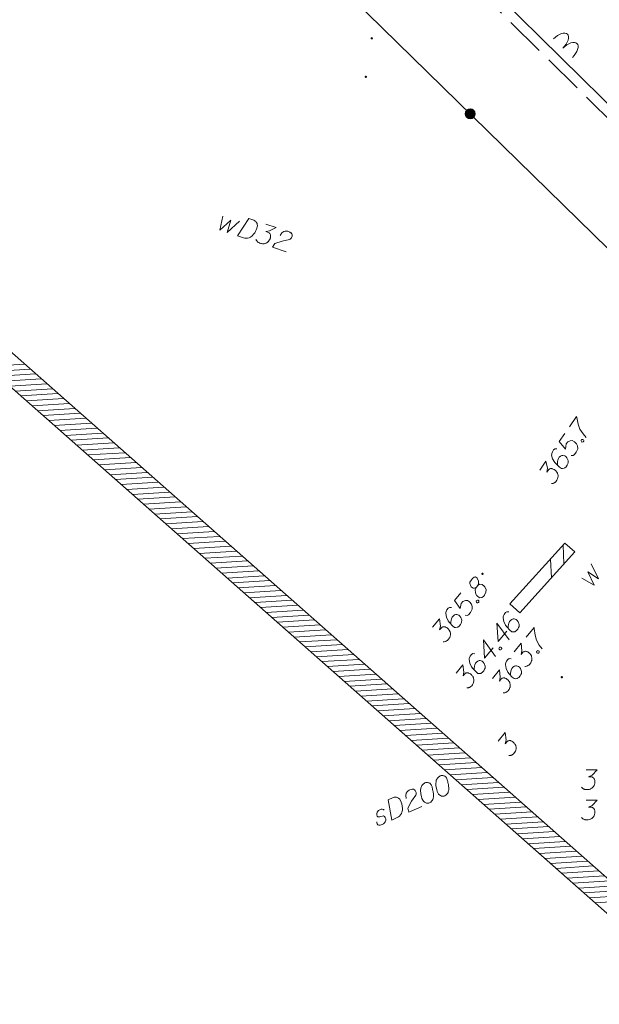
# Model space of a CAD drawing. Header units: millimetres. Extents: x 460 to 2266, y 622 to 2169.
# Tile 34 of 95: x 2025 to 2047, y 1876 to 1913. Entities that reach past the tile are written whole.
import ezdxf

# ---------------------------------------------------------------- set-up
doc = ezdxf.new("R2010")
doc.units = ezdxf.units.MM
doc.linetypes.add('03-linia 3 1', pattern=[2, 1.5, -0.5])
for name, color, linetype, lineweight in [('#digitalizacja', 7, 'Continuous', 18), ('#skartowane', 7, 'Continuous', 18), ('#zakres', 7, 'Continuous', 18)]:
    doc.layers.add(name, color=color, linetype=linetype, lineweight=lineweight)

msp = doc.modelspace()

# ---------------------------------------------------------------- hatches: boundary and pattern name
at = {"layer": '#skartowane', "linetype": 'Continuous', "lineweight": 18}
h = msp.add_hatch(color=7, dxfattribs=at)
edge = h.paths.add_edge_path()
edge.add_arc((2038.295, 1911.967), 0.045, 0, 360)
h = msp.add_hatch(color=7, dxfattribs=at)
edge = h.paths.add_edge_path()
edge.add_arc((2038.075, 1910.517), 0.045, 0, 360)
at = {"layer": '#skartowane', "linetype": 'Continuous', "lineweight": 35}
h = msp.add_hatch(color=7, dxfattribs=at)
edge = h.paths.add_edge_path()
edge.add_arc((2042.005, 1909.126), 0.175, 0, 360)
at = {"layer": '#skartowane', "linetype": 'Continuous', "lineweight": 18}
h = msp.add_hatch(color=7, dxfattribs=at)
edge = h.paths.add_edge_path()
edge.add_arc((2042.465, 1891.807), 0.045, 0, 360)
h = msp.add_hatch(color=7, dxfattribs=at)
edge = h.paths.add_edge_path()
edge.add_arc((2045.455, 1887.917), 0.045, 0, 360)

# ---------------------------------------------------------------- linework, layer by layer
at = {"layer": '#digitalizacja', "color": 5, "linetype": 'Continuous', "lineweight": 18, "flags": 128}
for points in [[(2032.693, 1905.269), (2032.573, 1904.743), (2032.993, 1905.122), (2032.848, 1904.654), (2033.315, 1905.081)], [(2033.663, 1905.179), (2033.854, 1905.117), (2033.892, 1905.099), (2033.907, 1905.088), (2033.931, 1905.068), (2033.945, 1905.051), (2033.958, 1905.034), (2033.977, 1904.997), (2033.986, 1904.969), (2033.996, 1904.904), (2033.956, 1904.78), (2033.933, 1904.726), (2033.918, 1904.7), (2033.903, 1904.673), (2033.889, 1904.647), (2033.868, 1904.622), (2033.846, 1904.592), (2033.807, 1904.549), (2033.789, 1904.53), (2033.724, 1904.483), (2033.674, 1904.462), (2033.62, 1904.448), (2033.562, 1904.442), (2033.513, 1904.446), (2033.461, 1904.456), (2033.242, 1904.527), (2033.663, 1905.179)], [(2034.304, 1904.972), (2034.697, 1904.845), (2034.45, 1904.714), (2034.306, 1904.692), (2034.408, 1904.659), (2034.428, 1904.646), (2034.438, 1904.637), (2034.447, 1904.628), (2034.456, 1904.619), (2034.474, 1904.595), (2034.479, 1904.574), (2034.485, 1904.554), (2034.485, 1904.535), (2034.484, 1904.492), (2034.479, 1904.456), (2034.473, 1904.439), (2034.466, 1904.417), (2034.449, 1904.385), (2034.436, 1904.364), (2034.424, 1904.344), (2034.412, 1904.329), (2034.403, 1904.319), (2034.394, 1904.31), (2034.385, 1904.3), (2034.368, 1904.287), (2034.344, 1904.27), (2034.322, 1904.259), (2034.307, 1904.251), (2034.286, 1904.245), (2034.266, 1904.24), (2034.24, 1904.236), (2034.227, 1904.234), (2034.184, 1904.235), (2034.148, 1904.24), (2034.124, 1904.242), (2034.085, 1904.255), (2034.041, 1904.275), (2034.026, 1904.286), (2034.011, 1904.297), (2033.996, 1904.308), (2033.983, 1904.325), (2033.97, 1904.341), (2033.949, 1904.373), (2033.939, 1904.401)], [(2034.849, 1904.548), (2034.912, 1904.645), (2034.979, 1904.698), (2035.038, 1904.71), (2035.094, 1904.71), (2035.135, 1904.703), (2035.164, 1904.694), (2035.212, 1904.672), (2035.242, 1904.65), (2035.257, 1904.639), (2035.286, 1904.611), (2035.295, 1904.583), (2035.299, 1904.557), (2035.299, 1904.539), (2035.298, 1904.514), (2035.289, 1904.486), (2035.274, 1904.46), (2035.263, 1904.445), (2035.244, 1904.426), (2035.22, 1904.409), (2035.198, 1904.398), (2034.922, 1904.332), (2034.65, 1904.239), (2034.562, 1904.1), (2035.073, 1903.935)]]:
    msp.add_lwpolyline(points, dxfattribs=at)
at = {"layer": '#digitalizacja', "color": 36, "linetype": 'Continuous', "lineweight": 18, "true_color": 0x7d3300, "flags": 128}
for points in [[(2046.373, 1884.433), (2046.786, 1884.433), (2046.591, 1884.232), (2046.461, 1884.167), (2046.568, 1884.167), (2046.591, 1884.161), (2046.603, 1884.155), (2046.615, 1884.149), (2046.627, 1884.143), (2046.65, 1884.126), (2046.662, 1884.108), (2046.674, 1884.09), (2046.68, 1884.072), (2046.692, 1884.031), (2046.697, 1883.996), (2046.697, 1883.978), (2046.697, 1883.954), (2046.692, 1883.919), (2046.686, 1883.895), (2046.68, 1883.872), (2046.674, 1883.854), (2046.668, 1883.842), (2046.662, 1883.83), (2046.656, 1883.818), (2046.644, 1883.801), (2046.627, 1883.777), (2046.609, 1883.759), (2046.597, 1883.748), (2046.579, 1883.736), (2046.562, 1883.724), (2046.538, 1883.712), (2046.526, 1883.706), (2046.485, 1883.694), (2046.449, 1883.689), (2046.426, 1883.683), (2046.385, 1883.683), (2046.337, 1883.689), (2046.32, 1883.694), (2046.302, 1883.7), (2046.284, 1883.706), (2046.266, 1883.718), (2046.249, 1883.73), (2046.219, 1883.753), (2046.201, 1883.777)], [(2040.882, 1884.204), (2040.871, 1884.199), (2040.842, 1884.179), (2040.823, 1884.163), (2040.809, 1884.151), (2040.787, 1884.128), (2040.762, 1884.097), (2040.743, 1884.068), (2040.726, 1884.035), (2040.72, 1884.006), (2040.716, 1883.971), (2040.712, 1883.937), (2040.711, 1883.898), (2040.71, 1883.871), (2040.714, 1883.834), (2040.723, 1883.773), (2040.743, 1883.685), (2040.762, 1883.616), (2040.789, 1883.557), (2040.814, 1883.516), (2040.858, 1883.478), (2040.886, 1883.458), (2040.928, 1883.439), (2040.97, 1883.432), (2040.989, 1883.434), (2041.023, 1883.443), (2041.05, 1883.456), (2041.091, 1883.481), (2041.123, 1883.509), (2041.143, 1883.537), (2041.168, 1883.581), (2041.177, 1883.605), (2041.188, 1883.636), (2041.195, 1883.665), (2041.198, 1883.686), (2041.196, 1883.718), (2041.197, 1883.731), (2041.195, 1883.763), (2041.191, 1883.8), (2041.187, 1883.837), (2041.183, 1883.861), (2041.181, 1883.879), (2041.176, 1883.903), (2041.165, 1883.957), (2041.158, 1883.986), (2041.151, 1884.015), (2041.139, 1884.055), (2041.122, 1884.106), (2041.115, 1884.122), (2041.099, 1884.141), (2041.084, 1884.16), (2041.053, 1884.185), (2041.027, 1884.199), (2041.004, 1884.208), (2040.975, 1884.214), (2040.949, 1884.215), (2040.93, 1884.213), (2040.911, 1884.211), (2040.882, 1884.204)], [(2039.596, 1883.353), (2039.576, 1883.468), (2039.59, 1883.552), (2039.626, 1883.601), (2039.666, 1883.639), (2039.702, 1883.662), (2039.728, 1883.674), (2039.779, 1883.691), (2039.816, 1883.695), (2039.835, 1883.697), (2039.874, 1883.696), (2039.9, 1883.681), (2039.921, 1883.665), (2039.934, 1883.651), (2039.949, 1883.632), (2039.961, 1883.605), (2039.968, 1883.576), (2039.97, 1883.558), (2039.969, 1883.531), (2039.963, 1883.502), (2039.954, 1883.479), (2039.796, 1883.244), (2039.658, 1882.992), (2039.687, 1882.83), (2040.176, 1883.054)], [(2040.308, 1883.94), (2040.297, 1883.935), (2040.268, 1883.915), (2040.248, 1883.9), (2040.235, 1883.887), (2040.213, 1883.864), (2040.188, 1883.833), (2040.169, 1883.805), (2040.152, 1883.771), (2040.146, 1883.742), (2040.142, 1883.708), (2040.138, 1883.674), (2040.137, 1883.634), (2040.136, 1883.608), (2040.14, 1883.57), (2040.148, 1883.509), (2040.169, 1883.422), (2040.188, 1883.352), (2040.215, 1883.293), (2040.24, 1883.253), (2040.284, 1883.214), (2040.312, 1883.195), (2040.354, 1883.175), (2040.396, 1883.168), (2040.415, 1883.17), (2040.449, 1883.18), (2040.476, 1883.192), (2040.517, 1883.217), (2040.549, 1883.245), (2040.569, 1883.274), (2040.594, 1883.318), (2040.603, 1883.341), (2040.614, 1883.372), (2040.62, 1883.401), (2040.624, 1883.422), (2040.622, 1883.454), (2040.623, 1883.467), (2040.621, 1883.499), (2040.617, 1883.536), (2040.613, 1883.573), (2040.608, 1883.597), (2040.606, 1883.616), (2040.602, 1883.64), (2040.59, 1883.693), (2040.584, 1883.722), (2040.576, 1883.752), (2040.565, 1883.792), (2040.548, 1883.842), (2040.54, 1883.858), (2040.525, 1883.877), (2040.51, 1883.896), (2040.479, 1883.921), (2040.453, 1883.935), (2040.43, 1883.944), (2040.401, 1883.95), (2040.374, 1883.951), (2040.356, 1883.949), (2040.337, 1883.947), (2040.308, 1883.94)], [(2038.918, 1883.302), (2039.101, 1883.386), (2039.141, 1883.398), (2039.159, 1883.4), (2039.191, 1883.401), (2039.212, 1883.398), (2039.233, 1883.395), (2039.272, 1883.38), (2039.298, 1883.366), (2039.35, 1883.325), (2039.404, 1883.206), (2039.423, 1883.15), (2039.43, 1883.121), (2039.437, 1883.092), (2039.444, 1883.063), (2039.446, 1883.031), (2039.45, 1882.994), (2039.45, 1882.935), (2039.449, 1882.909), (2039.434, 1882.83), (2039.411, 1882.781), (2039.38, 1882.734), (2039.342, 1882.691), (2039.304, 1882.66), (2039.258, 1882.633), (2039.049, 1882.537), (2038.918, 1883.302)], [(2038.768, 1882.908), (2038.734, 1882.938), (2038.684, 1882.948), (2038.647, 1882.944), (2038.597, 1882.927), (2038.556, 1882.902), (2038.506, 1882.84), (2038.483, 1882.777), (2038.484, 1882.732), (2038.499, 1882.687), (2038.522, 1882.665), (2038.551, 1882.659), (2038.564, 1882.658), (2038.601, 1882.662), (2038.641, 1882.674), (2038.7, 1882.688), (2038.737, 1882.692), (2038.778, 1882.672), (2038.806, 1882.64), (2038.823, 1882.589), (2038.821, 1882.536), (2038.801, 1882.468), (2038.773, 1882.429), (2038.735, 1882.399), (2038.684, 1882.369), (2038.617, 1882.345), (2038.564, 1882.347), (2038.53, 1882.363), (2038.502, 1882.396), (2038.485, 1882.434), (2038.486, 1882.473)], [(2046.373, 1883.293), (2046.786, 1883.293), (2046.591, 1883.092), (2046.461, 1883.027), (2046.568, 1883.027), (2046.591, 1883.021), (2046.603, 1883.015), (2046.615, 1883.009), (2046.627, 1883.003), (2046.65, 1882.986), (2046.662, 1882.968), (2046.674, 1882.95), (2046.68, 1882.933), (2046.692, 1882.891), (2046.697, 1882.856), (2046.697, 1882.838), (2046.697, 1882.814), (2046.692, 1882.779), (2046.686, 1882.755), (2046.68, 1882.732), (2046.674, 1882.714), (2046.668, 1882.702), (2046.662, 1882.691), (2046.656, 1882.679), (2046.644, 1882.661), (2046.627, 1882.637), (2046.609, 1882.62), (2046.597, 1882.608), (2046.579, 1882.596), (2046.562, 1882.584), (2046.538, 1882.572), (2046.526, 1882.566), (2046.485, 1882.555), (2046.449, 1882.549), (2046.426, 1882.543), (2046.385, 1882.543), (2046.337, 1882.549), (2046.32, 1882.555), (2046.302, 1882.561), (2046.284, 1882.566), (2046.266, 1882.578), (2046.249, 1882.59), (2046.219, 1882.614), (2046.201, 1882.637)]]:
    msp.add_lwpolyline(points, dxfattribs=at)
at = {"layer": '#skartowane', "color": 7, "linetype": 'Continuous', "lineweight": 35}
msp.add_line((2051.515, 1905.237), (2037.275, 1919.277), dxfattribs=at)
at = {"layer": '#skartowane', "color": 7, "linetype": 'Continuous', "lineweight": 18}
for p, q in [((2045.569, 1892.965), (2043.499, 1890.675)), ((2045.94, 1892.63), (2045.569, 1892.965)), ((2045.94, 1892.63), (2043.87, 1890.34)), ((2045.536, 1892.182), (2045.5, 1892.888)), ((2045.061, 1891.657), (2045.026, 1892.363)), ((2043.87, 1890.34), (2043.499, 1890.675))]:
    msp.add_line(p, q, dxfattribs=at)
at = {"layer": '#skartowane', "color": 7, "linetype": '03-linia 3 1', "lineweight": 18, "flags": 128}
msp.add_lwpolyline([(2049.895, 1905.867), (2050.085, 1906.087), (2039.055, 1916.997), (2034.335, 1921.967), (2028.095, 1928.867), (2025.065, 1932.957)], dxfattribs=at)
at = {"layer": '#skartowane', "color": 7, "linetype": 'Continuous', "lineweight": 35, "flags": 128}
msp.add_lwpolyline([(2048.915, 1899.327), (2050.045, 1901.257), (2033.585, 1917.367)], dxfattribs=at)
at = {"layer": '#skartowane', "color": 7, "linetype": 'Continuous', "lineweight": 18, "flags": 128}
for points in [[(2045.739, 1897.34), (2046.006, 1897.729), (2046.014, 1897.688), (2046.068, 1897.443), (2046.137, 1897.252), (2046.258, 1897.084), (2046.377, 1896.944)], [(2045.568, 1897.091), (2045.358, 1896.785), (2045.596, 1896.506), (2045.62, 1896.698), (2045.677, 1896.78), (2045.768, 1896.818), (2045.843, 1896.824), (2045.932, 1896.777), (2046.005, 1896.705), (2046.047, 1896.62), (2046.053, 1896.515), (2045.993, 1896.385), (2045.932, 1896.297), (2045.883, 1896.266), (2045.802, 1896.264)], [(2046.181, 1896.836), (2046.197, 1896.86), (2046.217, 1896.868), (2046.247, 1896.869), (2046.271, 1896.852), (2046.28, 1896.824), (2046.28, 1896.803), (2046.263, 1896.779), (2046.244, 1896.771), (2046.214, 1896.77), (2046.19, 1896.786), (2046.18, 1896.814), (2046.181, 1896.836)], [(2045.269, 1896.509), (2045.188, 1896.507), (2045.144, 1896.473), (2045.097, 1896.405), (2045.083, 1896.343), (2045.073, 1896.307), (2045.07, 1896.273), (2045.105, 1896.135), (2045.185, 1896.001), (2045.238, 1895.943), (2045.366, 1895.826), (2045.439, 1895.776), (2045.481, 1895.776), (2045.547, 1895.788), (2045.567, 1895.796), (2045.615, 1895.835), (2045.658, 1895.898), (2045.682, 1895.953), (2045.696, 1895.994), (2045.69, 1896.069), (2045.646, 1896.172), (2045.607, 1896.22), (2045.568, 1896.246), (2045.488, 1896.265), (2045.45, 1896.263), (2045.407, 1896.242), (2045.353, 1896.194), (2045.323, 1896.15), (2045.3, 1896.086), (2045.292, 1896.042), (2045.29, 1895.957), (2045.295, 1895.911), (2045.299, 1895.886)], [(2044.622, 1895.714), (2044.856, 1896.055), (2044.911, 1895.78), (2044.891, 1895.636), (2044.951, 1895.724), (2044.97, 1895.74), (2044.981, 1895.747), (2044.993, 1895.753), (2045.004, 1895.759), (2045.032, 1895.769), (2045.054, 1895.769), (2045.075, 1895.768), (2045.093, 1895.763), (2045.134, 1895.749), (2045.166, 1895.734), (2045.181, 1895.724), (2045.2, 1895.711), (2045.226, 1895.686), (2045.242, 1895.668), (2045.258, 1895.649), (2045.27, 1895.635), (2045.276, 1895.623), (2045.282, 1895.611), (2045.289, 1895.6), (2045.297, 1895.58), (2045.306, 1895.552), (2045.311, 1895.528), (2045.314, 1895.511), (2045.313, 1895.49), (2045.313, 1895.469), (2045.31, 1895.442), (2045.308, 1895.429), (2045.294, 1895.388), (2045.279, 1895.356), (2045.27, 1895.333), (2045.247, 1895.299), (2045.215, 1895.264), (2045.2, 1895.252), (2045.186, 1895.241), (2045.171, 1895.23), (2045.151, 1895.222), (2045.131, 1895.214), (2045.095, 1895.203), (2045.065, 1895.202)], [(2046.205, 1891.64), (2046.678, 1891.38), (2046.428, 1891.889), (2046.839, 1891.621), (2046.557, 1892.186)], [(2042.236, 1891.303), (2042.288, 1891.367), (2042.299, 1891.389), (2042.321, 1891.462), (2042.318, 1891.534), (2042.268, 1891.65), (2042.2, 1891.698), (2042.151, 1891.684), (2042.085, 1891.632), (2042.048, 1891.586), (2041.991, 1891.488), (2041.991, 1891.441), (2042.023, 1891.34), (2042.042, 1891.317), (2042.118, 1891.27), (2042.16, 1891.266), (2042.236, 1891.303), (2042.195, 1891.215), (2042.208, 1891.09), (2042.246, 1890.997), (2042.266, 1890.974), (2042.356, 1890.908), (2042.436, 1890.912), (2042.499, 1890.952), (2042.543, 1891.007), (2042.591, 1891.112), (2042.602, 1891.21), (2042.554, 1891.318), (2042.53, 1891.345), (2042.453, 1891.4), (2042.359, 1891.416), (2042.288, 1891.367)], [(2041.645, 1891.091), (2041.41, 1890.803), (2041.625, 1890.506), (2041.664, 1890.695), (2041.728, 1890.772), (2041.821, 1890.803), (2041.897, 1890.802), (2041.982, 1890.748), (2042.049, 1890.671), (2042.083, 1890.582), (2042.081, 1890.477), (2042.01, 1890.352), (2041.943, 1890.27), (2041.891, 1890.243), (2041.811, 1890.248)], [(2042.234, 1890.786), (2042.253, 1890.809), (2042.273, 1890.815), (2042.303, 1890.814), (2042.326, 1890.796), (2042.333, 1890.767), (2042.331, 1890.746), (2042.312, 1890.723), (2042.292, 1890.717), (2042.262, 1890.718), (2042.239, 1890.736), (2042.232, 1890.765), (2042.234, 1890.786)], [(2041.299, 1890.536), (2041.219, 1890.54), (2041.171, 1890.51), (2041.119, 1890.446), (2041.1, 1890.385), (2041.087, 1890.35), (2041.082, 1890.316), (2041.105, 1890.176), (2041.173, 1890.036), (2041.222, 1889.974), (2041.339, 1889.847), (2041.408, 1889.791), (2041.451, 1889.787), (2041.517, 1889.794), (2041.537, 1889.8), (2041.588, 1889.835), (2041.637, 1889.894), (2041.665, 1889.948), (2041.682, 1889.987), (2041.683, 1890.063), (2041.647, 1890.168), (2041.612, 1890.219), (2041.576, 1890.249), (2041.497, 1890.275), (2041.46, 1890.275), (2041.415, 1890.258), (2041.357, 1890.214), (2041.323, 1890.173), (2041.296, 1890.111), (2041.283, 1890.068), (2041.275, 1889.984), (2041.276, 1889.937), (2041.278, 1889.912)], [(2043.46, 1890.371), (2043.38, 1890.376), (2043.333, 1890.346), (2043.281, 1890.282), (2043.262, 1890.221), (2043.248, 1890.186), (2043.243, 1890.152), (2043.266, 1890.012), (2043.335, 1889.872), (2043.383, 1889.809), (2043.501, 1889.683), (2043.57, 1889.627), (2043.612, 1889.623), (2043.679, 1889.63), (2043.699, 1889.636), (2043.75, 1889.671), (2043.799, 1889.73), (2043.827, 1889.783), (2043.844, 1889.823), (2043.844, 1889.898), (2043.808, 1890.004), (2043.774, 1890.055), (2043.737, 1890.085), (2043.659, 1890.11), (2043.621, 1890.111), (2043.577, 1890.094), (2043.518, 1890.05), (2043.485, 1890.009), (2043.457, 1889.947), (2043.445, 1889.904), (2043.437, 1889.819), (2043.437, 1889.773), (2043.44, 1889.748)], [(2040.589, 1889.796), (2040.85, 1890.117), (2040.883, 1889.839), (2040.851, 1889.697), (2040.918, 1889.779), (2040.938, 1889.794), (2040.95, 1889.799), (2040.962, 1889.805), (2040.974, 1889.81), (2041.003, 1889.817), (2041.024, 1889.815), (2041.045, 1889.813), (2041.062, 1889.807), (2041.102, 1889.79), (2041.133, 1889.772), (2041.147, 1889.761), (2041.165, 1889.746), (2041.189, 1889.719), (2041.203, 1889.699), (2041.218, 1889.68), (2041.228, 1889.664), (2041.233, 1889.652), (2041.239, 1889.64), (2041.244, 1889.628), (2041.251, 1889.607), (2041.258, 1889.579), (2041.26, 1889.554), (2041.262, 1889.537), (2041.26, 1889.516), (2041.258, 1889.495), (2041.252, 1889.469), (2041.249, 1889.456), (2041.232, 1889.417), (2041.214, 1889.385), (2041.204, 1889.363), (2041.178, 1889.331), (2041.144, 1889.299), (2041.128, 1889.288), (2041.112, 1889.279), (2041.096, 1889.268), (2041.076, 1889.262), (2041.056, 1889.256), (2041.019, 1889.248), (2040.989, 1889.249)], [(2043.378, 1889.654), (2043.057, 1889.26), (2043.012, 1889.952), (2043.467, 1889.323)], [(2044.108, 1889.426), (2044.407, 1889.792), (2044.411, 1889.751), (2044.445, 1889.502), (2044.498, 1889.306), (2044.605, 1889.128), (2044.712, 1888.98)], [(2042.867, 1889.027), (2042.546, 1888.633), (2042.501, 1889.325), (2042.955, 1888.696)], [(2043.09, 1889.02), (2043.109, 1889.043), (2043.129, 1889.049), (2043.159, 1889.048), (2043.182, 1889.029), (2043.189, 1889.001), (2043.187, 1888.979), (2043.168, 1888.956), (2043.148, 1888.95), (2043.118, 1888.951), (2043.095, 1888.97), (2043.088, 1888.999), (2043.09, 1889.02)], [(2043.657, 1888.872), (2043.918, 1889.193), (2043.951, 1888.915), (2043.919, 1888.773), (2043.986, 1888.855), (2044.006, 1888.87), (2044.018, 1888.875), (2044.03, 1888.881), (2044.042, 1888.886), (2044.07, 1888.893), (2044.092, 1888.891), (2044.113, 1888.889), (2044.13, 1888.883), (2044.17, 1888.866), (2044.201, 1888.848), (2044.215, 1888.837), (2044.233, 1888.822), (2044.257, 1888.795), (2044.271, 1888.775), (2044.286, 1888.756), (2044.296, 1888.74), (2044.301, 1888.728), (2044.307, 1888.716), (2044.312, 1888.704), (2044.318, 1888.684), (2044.326, 1888.655), (2044.328, 1888.63), (2044.33, 1888.613), (2044.328, 1888.592), (2044.326, 1888.571), (2044.32, 1888.545), (2044.317, 1888.532), (2044.3, 1888.493), (2044.282, 1888.462), (2044.272, 1888.44), (2044.246, 1888.407), (2044.211, 1888.375), (2044.196, 1888.365), (2044.18, 1888.355), (2044.164, 1888.345), (2044.144, 1888.338), (2044.123, 1888.332), (2044.086, 1888.324), (2044.057, 1888.325)], [(2044.507, 1888.887), (2044.526, 1888.91), (2044.546, 1888.917), (2044.576, 1888.915), (2044.599, 1888.897), (2044.606, 1888.868), (2044.604, 1888.847), (2044.585, 1888.824), (2044.565, 1888.818), (2044.535, 1888.819), (2044.513, 1888.838), (2044.505, 1888.866), (2044.507, 1888.887)], [(2042.181, 1888.801), (2042.101, 1888.806), (2042.053, 1888.776), (2042.001, 1888.712), (2041.982, 1888.651), (2041.969, 1888.616), (2041.964, 1888.582), (2041.987, 1888.442), (2042.055, 1888.302), (2042.104, 1888.24), (2042.222, 1888.113), (2042.29, 1888.057), (2042.333, 1888.053), (2042.399, 1888.06), (2042.419, 1888.066), (2042.47, 1888.101), (2042.519, 1888.16), (2042.547, 1888.213), (2042.564, 1888.253), (2042.565, 1888.328), (2042.529, 1888.434), (2042.494, 1888.485), (2042.458, 1888.515), (2042.379, 1888.54), (2042.342, 1888.541), (2042.297, 1888.524), (2042.239, 1888.48), (2042.205, 1888.439), (2042.178, 1888.377), (2042.165, 1888.334), (2042.157, 1888.249), (2042.158, 1888.203), (2042.16, 1888.178)], [(2043.549, 1888.609), (2043.469, 1888.614), (2043.422, 1888.584), (2043.37, 1888.52), (2043.351, 1888.459), (2043.338, 1888.424), (2043.333, 1888.39), (2043.355, 1888.25), (2043.424, 1888.11), (2043.472, 1888.048), (2043.59, 1887.921), (2043.659, 1887.865), (2043.701, 1887.861), (2043.768, 1887.868), (2043.788, 1887.874), (2043.839, 1887.909), (2043.888, 1887.968), (2043.916, 1888.021), (2043.933, 1888.061), (2043.934, 1888.136), (2043.898, 1888.242), (2043.863, 1888.293), (2043.826, 1888.323), (2043.748, 1888.348), (2043.71, 1888.349), (2043.666, 1888.332), (2043.607, 1888.288), (2043.574, 1888.247), (2043.547, 1888.185), (2043.534, 1888.142), (2043.526, 1888.057), (2043.527, 1888.011), (2043.529, 1887.986)], [(2041.471, 1888.062), (2041.732, 1888.382), (2041.765, 1888.104), (2041.733, 1887.963), (2041.8, 1888.045), (2041.82, 1888.06), (2041.832, 1888.065), (2041.844, 1888.07), (2041.856, 1888.076), (2041.885, 1888.083), (2041.906, 1888.081), (2041.927, 1888.079), (2041.945, 1888.072), (2041.984, 1888.055), (2042.015, 1888.037), (2042.029, 1888.026), (2042.047, 1888.011), (2042.071, 1887.984), (2042.086, 1887.965), (2042.1, 1887.945), (2042.11, 1887.93), (2042.116, 1887.918), (2042.121, 1887.906), (2042.126, 1887.894), (2042.133, 1887.873), (2042.14, 1887.844), (2042.142, 1887.82), (2042.144, 1887.803), (2042.142, 1887.782), (2042.14, 1887.761), (2042.134, 1887.735), (2042.131, 1887.722), (2042.114, 1887.682), (2042.097, 1887.651), (2042.086, 1887.629), (2042.06, 1887.597), (2042.026, 1887.564), (2042.01, 1887.554), (2041.994, 1887.544), (2041.978, 1887.534), (2041.958, 1887.528), (2041.938, 1887.522), (2041.901, 1887.514), (2041.871, 1887.515)], [(2042.84, 1887.87), (2043.101, 1888.19), (2043.134, 1887.912), (2043.102, 1887.77), (2043.169, 1887.853), (2043.189, 1887.867), (2043.201, 1887.873), (2043.213, 1887.878), (2043.225, 1887.884), (2043.253, 1887.891), (2043.275, 1887.889), (2043.296, 1887.887), (2043.313, 1887.88), (2043.353, 1887.863), (2043.384, 1887.845), (2043.398, 1887.834), (2043.416, 1887.819), (2043.44, 1887.792), (2043.454, 1887.773), (2043.469, 1887.753), (2043.479, 1887.738), (2043.484, 1887.726), (2043.49, 1887.713), (2043.495, 1887.701), (2043.501, 1887.681), (2043.509, 1887.652), (2043.511, 1887.628), (2043.513, 1887.611), (2043.511, 1887.59), (2043.509, 1887.569), (2043.503, 1887.543), (2043.5, 1887.53), (2043.483, 1887.49), (2043.465, 1887.459), (2043.455, 1887.437), (2043.429, 1887.405), (2043.394, 1887.372), (2043.379, 1887.362), (2043.363, 1887.352), (2043.347, 1887.342), (2043.327, 1887.336), (2043.306, 1887.33), (2043.269, 1887.322), (2043.24, 1887.323)], [(2043.063, 1885.511), (2043.325, 1885.831), (2043.357, 1885.554), (2043.325, 1885.412), (2043.393, 1885.494), (2043.412, 1885.509), (2043.424, 1885.514), (2043.436, 1885.52), (2043.448, 1885.525), (2043.477, 1885.532), (2043.498, 1885.53), (2043.519, 1885.528), (2043.537, 1885.521), (2043.576, 1885.505), (2043.607, 1885.487), (2043.621, 1885.475), (2043.639, 1885.461), (2043.663, 1885.434), (2043.678, 1885.414), (2043.692, 1885.395), (2043.702, 1885.379), (2043.708, 1885.367), (2043.713, 1885.355), (2043.719, 1885.343), (2043.725, 1885.322), (2043.732, 1885.294), (2043.735, 1885.269), (2043.736, 1885.252), (2043.734, 1885.231), (2043.732, 1885.21), (2043.726, 1885.184), (2043.724, 1885.171), (2043.707, 1885.132), (2043.689, 1885.1), (2043.678, 1885.078), (2043.652, 1885.046), (2043.618, 1885.013), (2043.602, 1885.003), (2043.586, 1884.993), (2043.571, 1884.983), (2043.55, 1884.977), (2043.53, 1884.971), (2043.493, 1884.963), (2043.463, 1884.964)]]:
    msp.add_lwpolyline(points, dxfattribs=at)
at = {"layer": '#skartowane', "color": 7, "linetype": 'Continuous', "lineweight": 35}
msp.add_circle((2042.005, 1909.126), 0.175, dxfattribs=at)
at = {"layer": '#skartowane', "color": 96, "linetype": 'Continuous', "lineweight": 18, "extrusion": (0, 0, -1)}
for centre in [(2045.317, 1911.77), (2045.673, 1911.419)]:
    msp.add_ellipse(centre, major_axis=(-0.351, -0.356), ratio=0.5, start_param=1.570796, end_param=3.141593, dxfattribs=at)
at = {"layer": '#skartowane', "color": 96, "linetype": 'Continuous', "lineweight": 18}
for centre in [(2045.317, 1911.77), (2045.673, 1911.419)]:
    msp.add_ellipse(centre, major_axis=(-0.351, -0.356), ratio=0.5, start_param=1.570796, end_param=3.141593, dxfattribs=at)
at = {"layer": '#zakres', "color": 134, "linetype": 'Continuous', "lineweight": 18}
for p, q in [((2023.696, 1901.052), (2051.696, 1876.352)), ((2023.034, 1900.302), (2051.034, 1875.602)), ((2023.821, 1899.615), (2025.218, 1899.702)), ((2024.031, 1899.429), (2025.428, 1899.517)), ((2024.241, 1899.244), (2025.638, 1899.332)), ((2024.451, 1899.059), (2025.848, 1899.147)), ((2024.661, 1898.874), (2026.058, 1898.961)), ((2024.871, 1898.689), (2026.268, 1898.776)), ((2025.081, 1898.503), (2026.478, 1898.591)), ((2025.291, 1898.318), (2026.688, 1898.406)), ((2025.501, 1898.133), (2026.898, 1898.22)), ((2025.711, 1897.948), (2027.108, 1898.035)), ((2025.921, 1897.762), (2027.318, 1897.85)), ((2026.131, 1897.577), (2027.528, 1897.665)), ((2026.341, 1897.392), (2027.738, 1897.479)), ((2026.551, 1897.207), (2027.948, 1897.294)), ((2026.761, 1897.021), (2028.158, 1897.109)), ((2026.971, 1896.836), (2028.368, 1896.924)), ((2027.181, 1896.651), (2028.578, 1896.739)), ((2027.391, 1896.466), (2028.788, 1896.553)), ((2027.601, 1896.281), (2028.998, 1896.368)), ((2027.811, 1896.095), (2029.208, 1896.183)), ((2028.021, 1895.91), (2029.418, 1895.998)), ((2028.231, 1895.725), (2029.628, 1895.812)), ((2028.441, 1895.54), (2029.838, 1895.627)), ((2028.651, 1895.354), (2030.048, 1895.442)), ((2028.861, 1895.169), (2030.258, 1895.257)), ((2029.071, 1894.984), (2030.468, 1895.071)), ((2029.281, 1894.799), (2030.678, 1894.886)), ((2029.49, 1894.614), (2030.888, 1894.701)), ((2029.7, 1894.428), (2031.098, 1894.516)), ((2029.91, 1894.243), (2031.308, 1894.331)), ((2030.12, 1894.058), (2031.518, 1894.145)), ((2030.33, 1893.873), (2031.728, 1893.96)), ((2030.54, 1893.687), (2031.938, 1893.775)), ((2030.75, 1893.502), (2032.148, 1893.59)), ((2030.96, 1893.317), (2032.358, 1893.404)), ((2031.17, 1893.132), (2032.568, 1893.219)), ((2031.38, 1892.946), (2032.778, 1893.034)), ((2031.59, 1892.761), (2032.988, 1892.849)), ((2031.8, 1892.576), (2033.197, 1892.663)), ((2032.01, 1892.391), (2033.407, 1892.478)), ((2032.22, 1892.206), (2033.617, 1892.293)), ((2032.43, 1892.02), (2033.827, 1892.108)), ((2032.64, 1891.835), (2034.037, 1891.923)), ((2032.85, 1891.65), (2034.247, 1891.737)), ((2033.06, 1891.465), (2034.457, 1891.552)), ((2033.27, 1891.279), (2034.667, 1891.367)), ((2033.48, 1891.094), (2034.877, 1891.182)), ((2033.69, 1890.909), (2035.087, 1890.996)), ((2033.9, 1890.724), (2035.297, 1890.811)), ((2034.11, 1890.538), (2035.507, 1890.626)), ((2034.32, 1890.353), (2035.717, 1890.441)), ((2034.53, 1890.168), (2035.927, 1890.256)), ((2034.74, 1889.983), (2036.137, 1890.07)), ((2034.95, 1889.798), (2036.347, 1889.885)), ((2035.16, 1889.612), (2036.557, 1889.7)), ((2035.37, 1889.427), (2036.767, 1889.515)), ((2035.58, 1889.242), (2036.977, 1889.329)), ((2035.79, 1889.057), (2037.187, 1889.144)), ((2036, 1888.871), (2037.397, 1888.959)), ((2036.21, 1888.686), (2037.607, 1888.774)), ((2036.42, 1888.501), (2037.817, 1888.588)), ((2036.63, 1888.316), (2038.027, 1888.403)), ((2036.84, 1888.13), (2038.237, 1888.218)), ((2037.05, 1887.945), (2038.447, 1888.033)), ((2037.26, 1887.76), (2038.657, 1887.848)), ((2037.47, 1887.575), (2038.867, 1887.662)), ((2037.68, 1887.39), (2039.077, 1887.477)), ((2037.89, 1887.204), (2039.287, 1887.292)), ((2038.1, 1887.019), (2039.497, 1887.107)), ((2038.31, 1886.834), (2039.707, 1886.921)), ((2038.519, 1886.649), (2039.917, 1886.736)), ((2038.729, 1886.463), (2040.127, 1886.551)), ((2038.939, 1886.278), (2040.337, 1886.366)), ((2039.149, 1886.093), (2040.547, 1886.18)), ((2039.359, 1885.908), (2040.757, 1885.995)), ((2039.569, 1885.723), (2040.967, 1885.81)), ((2039.779, 1885.537), (2041.177, 1885.625)), ((2039.989, 1885.352), (2041.387, 1885.44)), ((2040.199, 1885.167), (2041.597, 1885.254)), ((2040.409, 1884.982), (2041.807, 1885.069)), ((2040.619, 1884.796), (2042.017, 1884.884)), ((2040.829, 1884.611), (2042.226, 1884.699)), ((2041.039, 1884.426), (2042.436, 1884.513)), ((2041.249, 1884.241), (2042.646, 1884.328)), ((2041.459, 1884.055), (2042.856, 1884.143)), ((2041.669, 1883.87), (2043.066, 1883.958)), ((2041.879, 1883.685), (2043.276, 1883.772)), ((2042.089, 1883.5), (2043.486, 1883.587)), ((2042.299, 1883.315), (2043.696, 1883.402)), ((2042.509, 1883.129), (2043.906, 1883.217)), ((2042.719, 1882.944), (2044.116, 1883.032)), ((2042.929, 1882.759), (2044.326, 1882.846)), ((2043.139, 1882.574), (2044.536, 1882.661)), ((2043.349, 1882.388), (2044.746, 1882.476)), ((2043.559, 1882.203), (2044.956, 1882.291)), ((2043.769, 1882.018), (2045.166, 1882.105)), ((2043.979, 1881.833), (2045.376, 1881.92)), ((2044.189, 1881.647), (2045.586, 1881.735)), ((2044.399, 1881.462), (2045.796, 1881.55)), ((2044.609, 1881.277), (2046.006, 1881.365)), ((2044.819, 1881.092), (2046.216, 1881.179)), ((2045.029, 1880.907), (2046.426, 1880.994)), ((2045.239, 1880.721), (2046.636, 1880.809)), ((2045.449, 1880.536), (2046.846, 1880.624)), ((2045.659, 1880.351), (2047.056, 1880.438)), ((2045.869, 1880.166), (2047.266, 1880.253)), ((2046.079, 1879.98), (2047.476, 1880.068)), ((2046.289, 1879.795), (2047.686, 1879.883)), ((2046.499, 1879.61), (2047.896, 1879.697)), ((2046.709, 1879.425), (2048.106, 1879.512))]:
    msp.add_line(p, q, dxfattribs=at)

doc.saveas('drawing.dxf')
